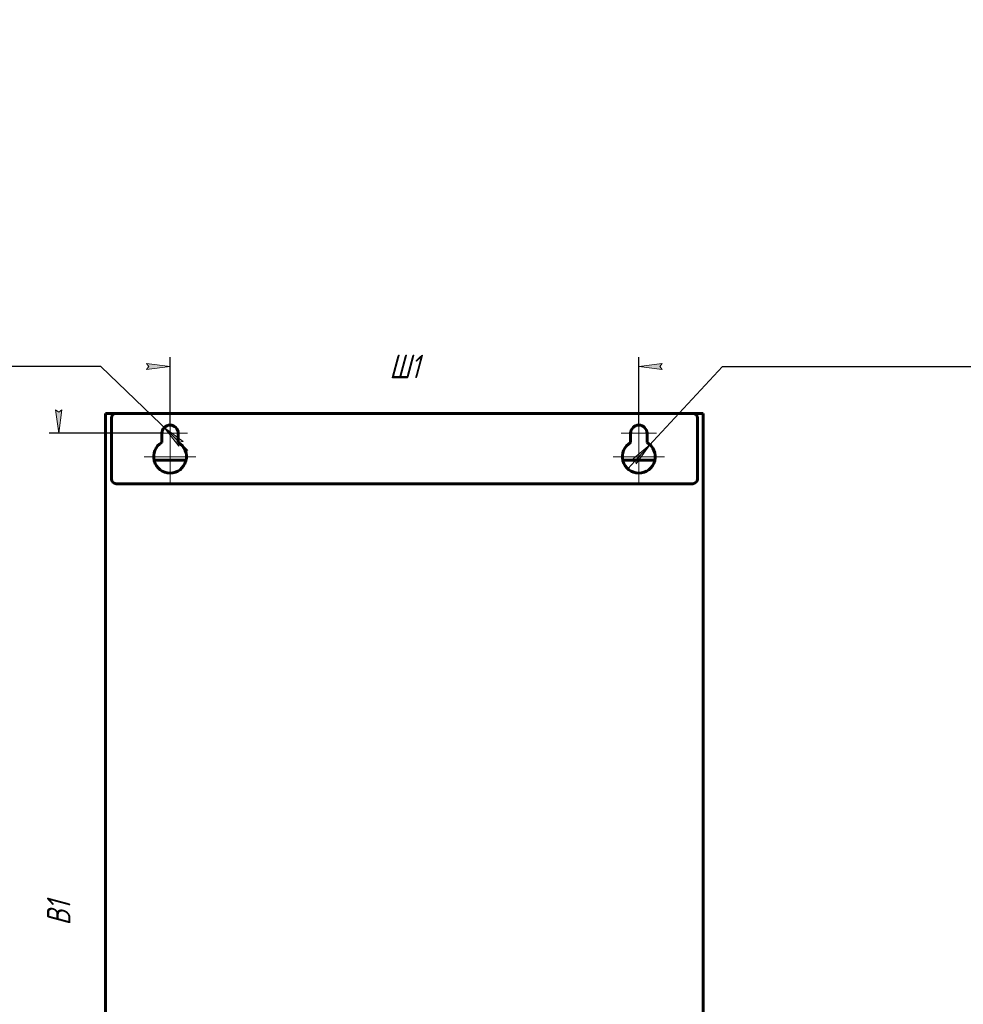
# Model space of a CAD drawing. Header units: millimetres. Extents: x 0 to 594, y 0 to 420.
# Tile 19 of 19: x 393 to 594, y 210 to 420. Entities that reach past the tile are written whole.
import ezdxf

# ---------------------------------------------------------------- set-up
doc = ezdxf.new("R2010")
doc.units = ezdxf.units.MM
for name, pattern in [('K5LT_AXLED', [12, 7.5, -1.5, 1.5, -1.5]), ('K5LT_BASIC', [0]), ('K5LT_THIN', [0])]:
    doc.linetypes.add(name, pattern=pattern)
doc.layers.add('Системный слой', color=7, linetype='Continuous')
doc.styles.add('KDIMTEXTSTYLE', font='GOST_AU.SHX', dxfattribs={"width": 0.96, "oblique": 15, "height": 5})
doc.dimstyles.new('KDIMSTYLE (0.50)', dxfattribs={"dimtxt": 5, "dimasz": 1, "dimexe": 2, "dimexo": 0, "dimgap": 1, "dimtad": 1, "dimlfac": 2, "dimtxsty": 'KDIMTEXTSTYLE', "dimsah": 1, "dimcen": 0, "dimdle": 1, "dimadec": 0, "dimazin": 0, "dimtfac": 0.667, "dimtmove": 0, "dimatfit": 3, "dimfxl": 1, "dimtvp": 1, "dimtolj": 1, "dimtzin": 0, "dimarcsym": 0})

# ---------------------------------------------------------------- blocks, each defined once
blk = doc.blocks.new('U50')
at = {"layer": 'Системный слой', "color": 150, "linetype": 'K5LT_BASIC', "lineweight": 60, "true_color": 0x0080ff}
for p, q in [((421.3621206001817, 326.0382216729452), (428.1995177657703, 326.0382216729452)), ((521.3621206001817, 326.0382216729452), (528.1995177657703, 326.0382216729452))]:
    blk.add_line(p, q, dxfattribs=at)
blk = doc.blocks.new('U52')
at = {"layer": 'Системный слой', "color": 150, "linetype": 'K5LT_BASIC', "lineweight": 60, "true_color": 0x0080ff}
for p, q in [((413.280819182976, 336.0382216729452), (411.880819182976, 336.0382216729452)), ((537.680819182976, 336.0382216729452), (536.280819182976, 336.0382216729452))]:
    blk.add_line(p, q, dxfattribs=at)
blk = doc.blocks.new('U53')
at = {"layer": 'Системный слой', "color": 30, "linetype": 'K5LT_AXLED', "lineweight": 18, "true_color": 0xff8000}
for q in [(424.780819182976, 335.5382216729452), (421.030819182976, 331.7882216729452), (424.780819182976, 328.0382216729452), (428.530819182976, 331.7882216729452)]:
    blk.add_line((424.780819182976, 331.7882216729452), q, dxfattribs=at)
blk = doc.blocks.new('U54')
at = {"layer": 'Системный слой', "color": 30, "linetype": 'K5LT_AXLED', "lineweight": 18, "true_color": 0xff8000}
for q in [(424.780819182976, 332.2882216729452), (419.280819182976, 326.7882216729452), (424.780819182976, 321.2882216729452), (430.280819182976, 326.7882216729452)]:
    blk.add_line((424.780819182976, 326.7882216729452), q, dxfattribs=at)
blk = doc.blocks.new('U55')
at = {"layer": 'Системный слой', "color": 30, "linetype": 'K5LT_AXLED', "lineweight": 18, "true_color": 0xff8000}
for q in [(524.7808191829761, 335.5382216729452), (521.030819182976, 331.7882216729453), (524.780819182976, 328.0382216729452), (528.530819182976, 331.7882216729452)]:
    blk.add_line((524.780819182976, 331.7882216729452), q, dxfattribs=at)
blk = doc.blocks.new('U56')
at = {"layer": 'Системный слой', "color": 30, "linetype": 'K5LT_AXLED', "lineweight": 18, "true_color": 0xff8000}
for q in [(524.780819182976, 332.2882216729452), (519.280819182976, 326.7882216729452), (524.7808191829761, 321.2882216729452), (530.280819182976, 326.7882216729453)]:
    blk.add_line((524.780819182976, 326.7882216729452), q, dxfattribs=at)
blk = doc.blocks.new('KDIMARROW_01')
at = {"layer": 'Системный слой'}
blk.add_hatch(color=0, dxfattribs=at).paths.add_polyline_path([(-5, -0.6582624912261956), (0, 0), (-5, 0.658262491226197), (-4.5, 5.51091059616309e-16)])
at = {"layer": 'Системный слой', "color": 0, "linetype": 'K5LT_THIN', "lineweight": 18}
for p, q in [((-4.5, 5.51091059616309e-16), (-5, 0.658262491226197)), ((-5, 0.658262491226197), (0, 0)), ((0, 0), (-5, -0.6582624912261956)), ((-5, -0.6582624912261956), (-4.5, 5.51091059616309e-16)), ((0, 0), (-1, 0))]:
    blk.add_line(p, q, dxfattribs=at)
blk = doc.blocks.new('KDIMARROW_02')
at = {"layer": 'Системный слой'}
blk.add_hatch(color=0, dxfattribs=at).paths.add_polyline_path([(4.5, -5.51091059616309e-16), (5, 0.6582624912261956), (0, 0), (5, -0.658262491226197)])
at = {"layer": 'Системный слой', "color": 0, "linetype": 'K5LT_THIN', "lineweight": 18}
for p, q in [((0, 0), (-1, 0)), ((5, 0.6582624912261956), (0, 0)), ((0, 0), (5, -0.658262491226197)), ((0, 0), (7, -8.572527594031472e-16)), ((4.5, -5.51091059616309e-16), (5, 0.6582624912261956)), ((5, -0.658262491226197), (4.5, -5.51091059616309e-16))]:
    blk.add_line(p, q, dxfattribs=at)

msp = doc.modelspace()

# ---------------------------------------------------------------- linework, layer by layer
at = {"layer": 'Системный слой', "color": 150, "linetype": 'K5LT_BASIC', "lineweight": 60, "true_color": 0x0080ff}
for p, q in [((411.030819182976, 336.0382216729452), (411.030819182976, 123.5382216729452)), ((411.030819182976, 336.0382216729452), (411.880819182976, 336.0382216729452)), ((536.280819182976, 336.0382216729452), (413.280819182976, 336.0382216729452)), ((538.5308191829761, 336.0382216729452), (537.680819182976, 336.0382216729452)), ((538.5308191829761, 123.5382216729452), (538.5308191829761, 336.0382216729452)), ((412.280819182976, 335.0382216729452), (412.280819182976, 322.0382216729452)), ((537.280819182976, 322.0382216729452), (537.280819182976, 335.0382216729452)), ((423.030819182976, 329.8193105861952), (423.030819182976, 331.7882216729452)), ((426.530819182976, 331.7882216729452), (426.530819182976, 329.8193105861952)), ((523.030819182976, 329.8193105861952), (523.030819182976, 331.7882216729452)), ((526.530819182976, 331.7882216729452), (526.530819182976, 329.8193105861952)), ((413.280819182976, 321.0382216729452), (536.280819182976, 321.0382216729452))]:
    msp.add_line(p, q, dxfattribs=at)
for centre, radius, start, end in [((413.280819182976, 335.0382216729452), 1, 90.00000000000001, 180), ((536.280819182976, 335.0382216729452), 1, 0, 90), ((424.780819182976, 331.7882216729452), 1.75, 0, 180), ((524.780819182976, 331.7882216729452), 1.75, 0, 180), ((424.780819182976, 326.7882216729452), 3.5, 119.9999999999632, 59.99999999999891), ((524.780819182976, 326.7882216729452), 3.5, 119.9999999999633, 59.99999999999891), ((413.280819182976, 322.0382216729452), 1, 180, 270), ((536.280819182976, 322.0382216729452), 1, 270, 0)]:
    msp.add_arc(centre, radius, start, end, dxfattribs=at)

# ---------------------------------------------------------------- block references
at = {"layer": 'Системный слой'}
for name in ['U52', 'U53', 'U55', 'U54', 'U56', 'U50']:
    msp.add_blockref(name, (0, 0), dxfattribs=at)

# ---------------------------------------------------------------- dimensions: what is measured, and where the dimension line sits
at = {"layer": 'Системный слой', "color": 7}
for center, radius, location, text in [((424.78081918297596, 331.7882216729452), 1.7500000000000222, (410.0162141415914, 346.0382216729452), '\\H5.0;\\W0.965;\\Q15;\\H5.0;\\W0.965;\\Q15;\\Q15;d1'), ((524.780819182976, 326.78822167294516), 3.499999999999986, (542.6257680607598, 346.0382216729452), '\\H5.0;\\W0.965;\\Q15;\\H5.0;\\W0.965;\\Q15;\\Q15;d2')]:
    msp.add_diameter_dim(center=center, radius=radius, location=location, text=text, dimstyle='KDIMSTYLE (0.50)', override={"dimtih": 1, "dimtoh": 1, "dimblk1": 'KDIMARROW_02', "dimblk2": 'KDIMARROW_02', "dimclrt": 7, "dimtmove": 1, "dimatfit": 2, "dimtolj": 1}, dxfattribs=at).render()
msp.add_linear_dim(base=(424.780819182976, 346.0382216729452), p1=(524.7808191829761, 333.5382216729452), p2=(424.780819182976, 333.5382216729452), location=(474.780819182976, 346.0382216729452), text='\\H5.0;\\W0.965;\\Q15;\\H5.0;\\W0.965;\\Q15;\\Q15;Ш1', dimstyle='KDIMSTYLE (0.50)', override={"dimexo": 0, "dimblk1": 'KDIMARROW_01', "dimblk2": 'KDIMARROW_01', "dimse1": 0, "dimse2": 0, "dimclrt": 7, "dimtolj": 1}, dxfattribs=at).render()
msp.add_linear_dim(base=(401.0308191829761, 127.0382216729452), p1=(423.030819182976, 331.7882216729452), p2=(423.030819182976, 127.0382216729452), angle=90, location=(401.0308191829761, 229.4132216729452), text='\\H5.0;\\W0.965;\\Q15;\\H5.0;\\W0.965;\\Q15;\\Q15;В1', dimstyle='KDIMSTYLE (0.50)', override={"dimexo": 0, "dimblk1": 'KDIMARROW_01', "dimblk2": 'KDIMARROW_01', "dimse1": 0, "dimse2": 0, "dimclrt": 7, "dimtolj": 1}, dxfattribs=at).render()

doc.saveas('drawing.dxf')
